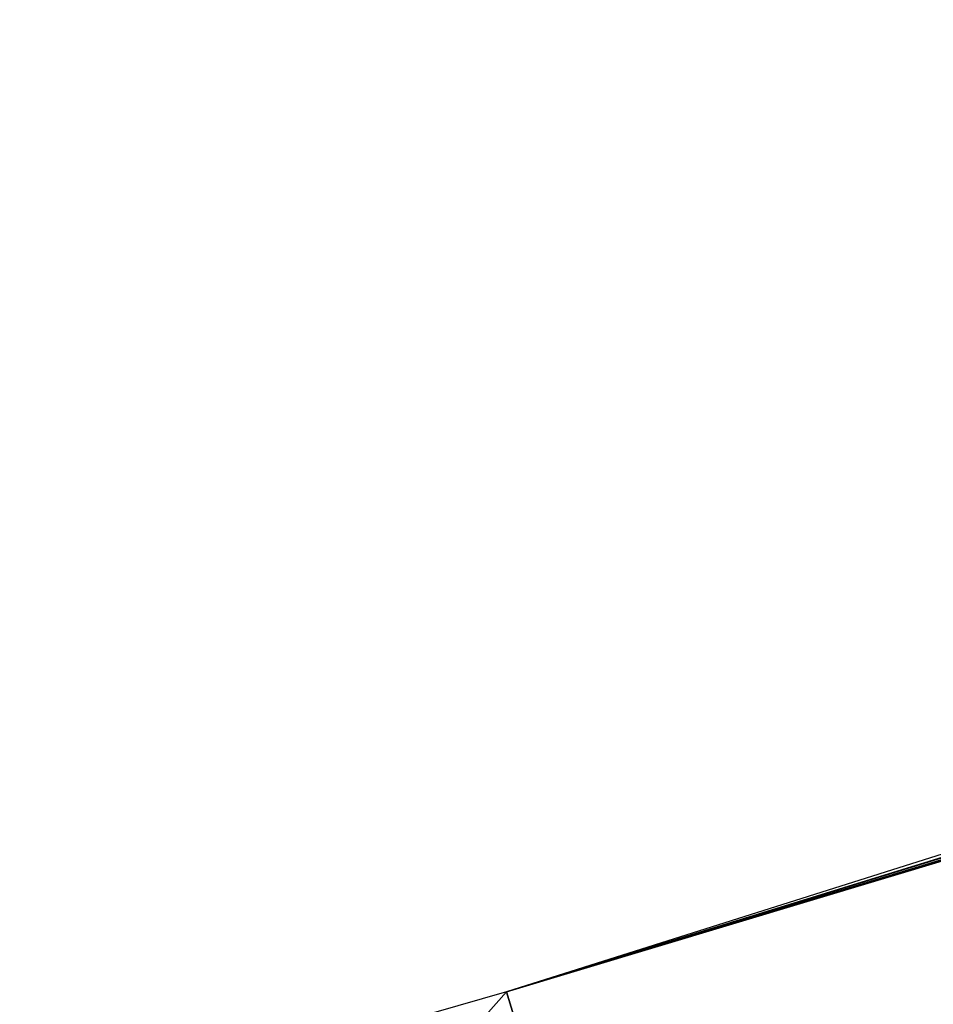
# Model space of a CAD drawing. Header units: millimetres. Extents: x -25 to 235, y -115 to 136.
# Tile 193 of 256: x 2.50106 to 2.50842, y 106.50296 to 106.51089. Entities that reach past the tile are written whole.
import ezdxf

# ---------------------------------------------------------------- set-up
doc = ezdxf.new("R2010")
doc.units = ezdxf.units.MM
doc.header["$LTSCALE"] = 81.481481
for name, color, linetype in [('198', 7, 'CONTINUOUS'), ('206', 7, 'CONTINUOUS'), ('210', 7, 'CONTINUOUS'), ('229', 7, 'CONTINUOUS'), ('247', 7, 'CONTINUOUS'), ('64', 7, 'CONTINUOUS')]:
    doc.layers.add(name, color=color, linetype=linetype)

msp = doc.modelspace()

# ---------------------------------------------------------------- linework, layer by layer
at = {"layer": '198', "linetype": 'CONTINUOUS'}
for points in [[(2.5049811, 106.5030589, 5.173901), (2.534238, 106.4074379, 5.1730986), (2.7766941, 106.5846339, 5.3439488), (2.5049811, 106.5030589, 5.173901)], [(2.3524523, 106.4593875, 4.8196331), (2.3816938, 106.3637613, 4.8188856), (2.5049811, 106.5030589, 5.173901), (2.3524523, 106.4593875, 4.8196331)], [(2.3816938, 106.3637613, 4.8188856), (2.534238, 106.4074379, 5.1730986), (2.5049811, 106.5030589, 5.173901), (2.3816938, 106.3637613, 4.8188856)]]:
    msp.add_3dface(points, dxfattribs=at)
at = {"layer": '206', "linetype": 'CONTINUOUS'}
msp.add_3dface([(2.5307433, 106.4027183, 5.579), (2.5015073, 106.498345, 5.5798926), (2.5637704, 106.5171285, 5.6068428), (2.5307433, 106.4027183, 5.579)], dxfattribs=at)
at = {"layer": '210', "linetype": 'CONTINUOUS'}
msp.add_3dface([(2.4064917, 106.3290552, 8.5888474), (2.9865108, 106.5070993, 8.5389904), (2.3772253, 106.4246669, 8.5902164), (2.4064917, 106.3290552, 8.5888474)], dxfattribs=at)
at = {"layer": '229', "linetype": 'CONTINUOUS'}
msp.add_3dface([(2.5057925, 106.5003973, -5.4998092), (2.5350492, 106.404777, -5.4989041), (2.7766589, 106.5847498, -5.3297586), (2.5057925, 106.5003973, -5.4998092)], dxfattribs=at)
at = {"layer": '247', "color": 7, "linetype": 'CONTINUOUS', "true_color": 0x282828}
for points in [[(2.5049811, 106.5030589, 5.173901), (2.7766941, 106.5846339, 5.3439488), (3.0376809, 106.6646523, 5.3185259), (2.5049811, 106.5030589, 5.173901)], [(2.5049811, 106.5030589, 5.173901), (3.0376809, 106.6646523, 5.3185259), (2.9705985, 106.6465227, 5.0439955), (2.5049811, 106.5030589, 5.173901)], [(2.5057925, 106.5003973, -5.4998092), (2.7766589, 106.5847498, -5.3297586), (3.037775, 106.6643538, -5.3551826), (2.5057925, 106.5003973, -5.4998092)], [(2.5057925, 106.5003973, -5.4998092), (3.037775, 106.6643538, -5.3551826), (2.9720687, 106.6417429, -5.6297165), (2.5057925, 106.5003973, -5.4998092)], [(2.5049811, 106.5030589, 5.173901), (2.9705985, 106.6465227, 5.0439955), (2.8113784, 106.5976435, 5.0677337), (2.5049811, 106.5030589, 5.173901)], [(2.5057925, 106.5003973, -5.4998092), (2.9720687, 106.6417429, -5.6297165), (2.8127294, 106.5932511, -5.6059723), (2.5057925, 106.5003973, -5.4998092)], [(2.5049811, 106.5030589, 5.173901), (2.8113784, 106.5976435, 5.0677337), (2.6654396, 106.5537149, 4.9857455), (2.5049811, 106.5030589, 5.173901)], [(2.5057925, 106.5003973, -5.4998092), (2.8127294, 106.5932511, -5.6059723), (2.6671956, 106.5479824, -5.687959), (2.5057925, 106.5003973, -5.4998092)], [(2.5331623, 106.5008354, -6.3030083), (2.3550337, 106.4509412, -5.8540786), (2.5391205, 106.5059416, -5.9834044), (2.5331623, 106.5008354, -6.3030083)]]:
    msp.add_3dface(points, dxfattribs=at)
at = {"layer": '64', "linetype": 'CONTINUOUS'}
for points in [[(-0.4783797, 105.5086823, 0.3339108), (1.9248186, 106.2434986, -0.1), (2.7992915, 106.51075, -0.3629048), (-0.4783797, 105.5086823, 0.3339108)], [(2.0655761, 106.2863546, -0.4718823), (-0.4783797, 105.5086823, 0.3339108), (2.7992915, 106.51075, -0.3629048), (2.0655761, 106.2863546, -0.4718823)], [(2.5280475, 106.427695, -0.5328985), (2.0655761, 106.2863546, -0.4718823), (2.7992915, 106.51075, -0.3629048), (2.5280475, 106.427695, -0.5328985)]]:
    msp.add_3dface(points, dxfattribs=at)

doc.saveas('drawing.dxf')
